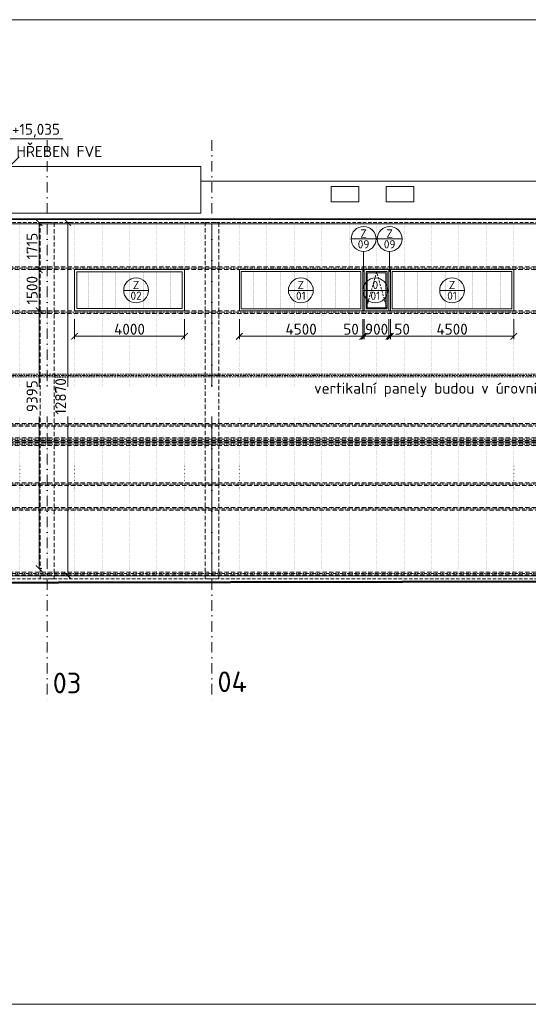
# Model space of a CAD drawing. Header units: millimetres. Extents: x -796345 to 3713765, y -2985421 to 2187451.
# Tile 64 of 256: x 23000 to 41525, y -132575 to -96690. Entities that reach past the tile are written whole.
import ezdxf
from ezdxf import colors
from ezdxf.entities.mleader import LeaderData, LeaderLine
from ezdxf.enums import TextEntityAlignment as Align
from ezdxf.math import Vec2, Vec3

# ---------------------------------------------------------------- set-up
doc = ezdxf.new("R2010")
doc.units = ezdxf.units.MM
doc.header["$PDMODE"] = 1
for name, pattern in [('CARKOVANA', [5, 3, -2]), ('CENTERX2', [101.6, 63.5, -12.7, 12.7, -12.7]), ('DASHDOT', [25.4, 12.7, -6.35, 0, -6.35]), ('DOT', [6.35, 0, -6.35]), ('HIDDEN', [9.525, 6.35, -3.175]), ('ČÁRKOVANÁ', [19.05, 12.7, -6.35])]:
    doc.linetypes.add(name, pattern=pattern)
doc.layers.get('Defpoints').update_dxf_attribs({"color": 8})
for name, color, linetype, lineweight in [('A99_FVE_řez', 6, 'Continuous', 5), ('A99_N_kce-pohl', 1, 'Continuous', 9), ('A99_N_kce-rez-ten', 4, 'Continuous', 9), ('A99_N_koty-200', 5, 'Continuous', 5), ('A99_N_koty-200-vysk', 6, 'Continuous', 9), ('A99_N_osy', 1, 'CENTERX2', 9), ('A99_N_sraf', 252, 'Continuous', 0), ('A99_N_txt-popis-200', 240, 'Continuous', 5), ('A99_N_txt-popis-50', 240, 'Continuous', 9), ('A99_N_znaceni 200', 5, 'Continuous', 5), ('A99_S_kce-rez-sil', 7, 'Continuous', 15), ('A99_S_osy', 1, 'CENTERX2', 5)]:
    doc.layers.add(name, color=color, linetype=linetype, lineweight=lineweight)
doc.styles.add('A99_kota', font='isocpeur.ttf', dxfattribs={"height": 2})
doc.styles.add('A99_popis', font='isocpeur.ttf')
doc.styles.add('ad_popis 100', font='isocpeur.ttf', dxfattribs={"height": 200})
doc.dimstyles.new('A99_kota_200 new', dxfattribs={"dimscale": 200, "dimtxt": 2, "dimasz": 1.2, "dimexe": 0.5, "dimexo": 1.5, "dimgap": 0.3, "dimtad": 1, "dimdec": 0, "dimzin": 3, "dimdsep": 46, "dimtxsty": 'A99_kota', "dimblk": 'ARCHTICK', "dimcen": 2.5, "dimazin": 2, "dimtfac": 0.75, "dimtdec": 0, "dimtmove": 2, "dimatfit": 0, "dimfxl": 4, "dimfxlon": 1, "dimtolj": 1, "dimtzin": 0, "dimlwd": 5, "dimlwe": 5, "dimarcsym": 0})

# ---------------------------------------------------------------- blocks, each defined once
blk = doc.blocks.new('_ArchTick')
at = {"color": 0, "linetype": 'ByBlock', "const_width": 0.15}
blk.add_lwpolyline([(-0.5, -0.5), (0.5, 0.5)], dxfattribs=at)
blk = doc.blocks.new('*D464')
at = {"layer": 'A99_N_koty-200', "color": 0, "lineweight": 5, "transparency": 16777216}
for p, q in [((23300, -105800), (23810, -105800)), ((23710, -105800), (23710, -107300)), ((23300, -107300), (23810, -107300))]:
    blk.add_line(p, q, dxfattribs=at)
at = {"layer": 'Defpoints', "color": 0, "linetype": 'Continuous', "lineweight": 0, "transparency": 16777216}
for p in [(23000, -105800), (23000, -107300)]:
    blk.add_point(p, dxfattribs=at)
at = {"layer": 'A99_N_koty-200', "color": 0, "linetype": 'Continuous', "lineweight": 5, "transparency": 16777216, "xscale": 240, "yscale": 240, "zscale": 240}
for p, rotation in [((23710, -105800), 90), ((23710, -107300), 270)]:
    blk.add_blockref('_ArchTick', p, dxfattribs=dict(at, rotation=rotation))
at = {"layer": 'A99_N_koty-200', "color": 0, "linetype": 'Continuous', "transparency": 16777216, "insert": (23450, -106550), "char_height": 400, "attachment_point": 5, "rotation": 90, "style": 'A99_kota', "bg_fill": 3, "box_fill_scale": 1.1, "bg_fill_color": 256, "bg_fill_true_color": 13158600, "bg_fill_transparency": 0}
blk.add_mtext('\\A1;1500', dxfattribs=at)
at = {"layer": 'Defpoints', "color": 0, "linetype": 'Continuous', "lineweight": 0, "transparency": 16777216}
blk.add_point((23710, -107300), dxfattribs=at)
blk = doc.blocks.new('*D465')
at = {"layer": 'A99_N_koty-200', "color": 0, "lineweight": 5, "transparency": 16777216}
for p, q in [((23710, -107300), (23810, -107300)), ((23710, -107300), (23710, -116695)), ((23710, -116695), (23810, -116695))]:
    blk.add_line(p, q, dxfattribs=at)
at = {"layer": 'Defpoints', "color": 0, "linetype": 'Continuous', "lineweight": 0, "transparency": 16777216}
for p in [(23710, -107300), (23710, -116695), (23710, -116695)]:
    blk.add_point(p, dxfattribs=at)
at = {"layer": 'A99_N_koty-200', "color": 0, "linetype": 'Continuous', "lineweight": 5, "transparency": 16777216, "xscale": 240, "yscale": 240, "zscale": 240}
for p, rotation in [((23710, -107300), 90), ((23710, -116695), 270)]:
    blk.add_blockref('_ArchTick', p, dxfattribs=dict(at, rotation=rotation))
at = {"layer": 'A99_N_koty-200', "color": 0, "linetype": 'Continuous', "transparency": 16777216, "insert": (23450, -110410), "char_height": 400, "attachment_point": 5, "rotation": 90, "style": 'A99_kota', "bg_fill": 3, "box_fill_scale": 1.1, "bg_fill_color": 256, "bg_fill_true_color": 13158600, "bg_fill_transparency": 0}
blk.add_mtext('\\A1;9395', dxfattribs=at)
blk = doc.blocks.new('*D466')
at = {"layer": 'A99_N_koty-200', "color": 0, "lineweight": 5, "transparency": 16777216}
for p, q in [((23710, -104085), (23810, -104085)), ((23710, -105800), (23710, -104085)), ((23710, -105800), (23810, -105800))]:
    blk.add_line(p, q, dxfattribs=at)
at = {"layer": 'Defpoints', "color": 0, "linetype": 'Continuous', "lineweight": 0, "transparency": 16777216}
for p in [(23710, -104085), (23710, -104085), (23710, -105800)]:
    blk.add_point(p, dxfattribs=at)
at = {"layer": 'A99_N_koty-200', "color": 0, "linetype": 'Continuous', "lineweight": 5, "transparency": 16777216, "xscale": 240, "yscale": 240, "zscale": 240}
for p, rotation in [((23710, -104085), 90), ((23710, -105800), 270)]:
    blk.add_blockref('_ArchTick', p, dxfattribs=dict(at, rotation=rotation))
at = {"layer": 'A99_N_koty-200', "color": 0, "linetype": 'Continuous', "transparency": 16777216, "insert": (23450, -104942.5), "char_height": 400, "attachment_point": 5, "rotation": 90, "style": 'A99_kota', "bg_fill": 3, "box_fill_scale": 1.1, "bg_fill_color": 256, "bg_fill_true_color": 13158600, "bg_fill_transparency": 0}
blk.add_mtext('\\A1;1715', dxfattribs=at)
blk = doc.blocks.new('*D467')
at = {"layer": 'A99_N_koty-200', "color": 0, "lineweight": 5, "transparency": 16777216}
for p, q in [((24750, -104085), (24850, -104085)), ((24750, -116955), (24750, -104085)), ((24750, -116955), (24850, -116955))]:
    blk.add_line(p, q, dxfattribs=at)
at = {"layer": 'Defpoints', "color": 0, "linetype": 'Continuous', "lineweight": 0, "transparency": 16777216}
for p in [(24750, -104085), (24750, -104085), (24750, -116955)]:
    blk.add_point(p, dxfattribs=at)
at = {"layer": 'A99_N_koty-200', "color": 0, "linetype": 'Continuous', "lineweight": 5, "transparency": 16777216, "xscale": 240, "yscale": 240, "zscale": 240}
for p, rotation in [((24750, -104085), 90), ((24750, -116955), 270)]:
    blk.add_blockref('_ArchTick', p, dxfattribs=dict(at, rotation=rotation))
at = {"layer": 'A99_N_koty-200', "color": 0, "linetype": 'Continuous', "transparency": 16777216, "insert": (24490, -110420), "char_height": 400, "attachment_point": 5, "rotation": 90, "style": 'A99_kota', "bg_fill": 3, "box_fill_scale": 1.1, "bg_fill_color": 256, "bg_fill_true_color": 13158600, "bg_fill_transparency": 0}
blk.add_mtext('\\A1;12870', dxfattribs=at)
blk = doc.blocks.new('*U107')
at = {"color": 0, "linetype": 'ByBlock', "lineweight": -2}
blk.add_line((-3, 0), (7, 0), dxfattribs=at)
for points in [[(0, 0), (0, 5), (0, 5), (9.7, 5)], [(-1.75, 1.75), (0, 0), (1.75, 1.75)]]:
    blk.add_lwpolyline(points, dxfattribs=at)
at = {"color": 0, "linetype": 'ByBlock', "lineweight": -2, "style": 'A99_kota'}
for tag, p in [('VYSKA', (9.2, 7.75)), ('POPIS', (16.075, 4.5))]:
    blk.add_attdef(tag, text='', height=2, dxfattribs=at).set_placement(p, align=Align.TOP_RIGHT)
blk = doc.blocks.new('*U99')
at = {"color": 0, "linetype": 'ByBlock'}
blk.add_line((-3.02, 0), (3.02, 0), dxfattribs=at)
blk.add_circle((0, 0), 3.02, dxfattribs=at)
at = {"color": 0, "linetype": 'ByBlock', "style": 'A99_popis'}
for tag, p in [('KATEGORIE', (0, 1.31)), ('PRVEK', (0, -1.3))]:
    blk.add_attdef(tag, text='', height=2, dxfattribs=at).set_placement(p, align=Align.MIDDLE_CENTER)
blk = doc.blocks.new('*D486')
at = {"layer": 'A99_N_koty-200', "color": 0, "lineweight": 5, "transparency": 16777216}
for p, q in [((31000, -107600), (31000, -108330)), ((35500, -107600), (35500, -108330)), ((31000, -108230), (35500, -108230))]:
    blk.add_line(p, q, dxfattribs=at)
at = {"layer": 'Defpoints', "color": 0, "linetype": 'Continuous', "lineweight": 0, "transparency": 16777216}
for p in [(31000, -107300), (35500, -107300), (35500, -108230)]:
    blk.add_point(p, dxfattribs=at)
at = {"layer": 'A99_N_koty-200', "color": 0, "linetype": 'Continuous', "lineweight": 5, "transparency": 16777216, "xscale": 240, "yscale": 240, "zscale": 240, "rotation": 180}
blk.add_blockref('_ArchTick', (31000, -108230), dxfattribs=at)
at = {"layer": 'A99_N_koty-200', "color": 0, "linetype": 'Continuous', "lineweight": 5, "transparency": 16777216, "xscale": 240, "yscale": 240, "zscale": 240}
blk.add_blockref('_ArchTick', (35500, -108230), dxfattribs=at)
at = {"layer": 'A99_N_koty-200', "color": 0, "linetype": 'Continuous', "transparency": 16777216, "insert": (33250, -107970), "char_height": 400, "attachment_point": 5, "style": 'A99_kota', "bg_fill": 3, "box_fill_scale": 1.1, "bg_fill_color": 256, "bg_fill_true_color": 13158600, "bg_fill_transparency": 0}
blk.add_mtext('\\A1;4500', dxfattribs=at)
blk = doc.blocks.new('*D487')
at = {"layer": 'A99_N_koty-200', "color": 0, "lineweight": 5, "transparency": 16777216}
for p, q in [((35550, -107600), (35550, -108330)), ((36450, -107600), (36450, -108330)), ((35550, -108230), (36450, -108230))]:
    blk.add_line(p, q, dxfattribs=at)
at = {"layer": 'Defpoints', "color": 0, "linetype": 'Continuous', "lineweight": 0, "transparency": 16777216}
for p in [(35550, -107300), (36450, -107300)]:
    blk.add_point(p, dxfattribs=at)
at = {"layer": 'A99_N_koty-200', "color": 0, "linetype": 'Continuous', "lineweight": 5, "transparency": 16777216, "xscale": 240, "yscale": 240, "zscale": 240, "rotation": 180}
blk.add_blockref('_ArchTick', (35550, -108230), dxfattribs=at)
at = {"layer": 'A99_N_koty-200', "color": 0, "linetype": 'Continuous', "lineweight": 5, "transparency": 16777216, "xscale": 240, "yscale": 240, "zscale": 240}
blk.add_blockref('_ArchTick', (36450, -108230), dxfattribs=at)
at = {"layer": 'A99_N_koty-200', "color": 0, "linetype": 'Continuous', "transparency": 16777216, "insert": (36000, -107970), "char_height": 400, "attachment_point": 5, "style": 'A99_kota', "bg_fill": 3, "box_fill_scale": 1.1, "bg_fill_color": 256, "bg_fill_true_color": 13158600, "bg_fill_transparency": 0}
blk.add_mtext('\\A1;900', dxfattribs=at)
at = {"layer": 'Defpoints', "color": 0, "linetype": 'Continuous', "lineweight": 0, "transparency": 16777216}
blk.add_point((36450, -108230), dxfattribs=at)
blk = doc.blocks.new('*D488')
at = {"layer": 'A99_N_koty-200', "color": 0, "lineweight": 5, "transparency": 16777216}
for p, q in [((35500, -107600), (35500, -108330)), ((35550, -107600), (35550, -108330)), ((35500, -108230), (35260, -108230)), ((35550, -108230), (35790, -108230))]:
    blk.add_line(p, q, dxfattribs=at)
at = {"layer": 'Defpoints', "color": 0, "linetype": 'Continuous', "lineweight": 0, "transparency": 16777216}
for p in [(35500, -107300), (35550, -107300)]:
    blk.add_point(p, dxfattribs=at)
at = {"layer": 'A99_N_koty-200', "color": 0, "linetype": 'Continuous', "transparency": 16777216, "insert": (35070, -107970), "char_height": 400, "attachment_point": 5, "style": 'A99_kota', "bg_fill": 3, "box_fill_scale": 1.1, "bg_fill_color": 256, "bg_fill_true_color": 13158600, "bg_fill_transparency": 0}
blk.add_mtext('\\A1;50', dxfattribs=at)
at = {"layer": 'A99_N_koty-200', "color": 0, "lineweight": 5, "transparency": 16777216}
blk.add_line((35550, -108230), (35500, -108230), dxfattribs=at)
at = {"layer": 'Defpoints', "color": 0, "linetype": 'Continuous', "lineweight": 0, "transparency": 16777216}
blk.add_point((35500, -108230), dxfattribs=at)
at = {"layer": 'A99_N_koty-200', "color": 0, "linetype": 'Continuous', "lineweight": 5, "transparency": 16777216, "xscale": 240, "yscale": 240, "zscale": 240}
blk.add_blockref('_ArchTick', (35500, -108230), dxfattribs=at)
at = {"layer": 'A99_N_koty-200', "color": 0, "linetype": 'Continuous', "lineweight": 5, "transparency": 16777216, "xscale": 240, "yscale": 240, "zscale": 240, "rotation": 180}
blk.add_blockref('_ArchTick', (35550, -108230), dxfattribs=at)
blk = doc.blocks.new('*D489')
at = {"layer": 'A99_N_koty-200', "color": 0, "lineweight": 5, "transparency": 16777216}
for p, q in [((36500, -107600), (36500, -108330)), ((41000, -107600), (41000, -108330)), ((41000, -108230), (36500, -108230))]:
    blk.add_line(p, q, dxfattribs=at)
at = {"layer": 'Defpoints', "color": 0, "linetype": 'Continuous', "lineweight": 0, "transparency": 16777216}
for p in [(36500, -107300), (41000, -107300), (36500, -108230)]:
    blk.add_point(p, dxfattribs=at)
at = {"layer": 'A99_N_koty-200', "color": 0, "linetype": 'Continuous', "lineweight": 5, "transparency": 16777216, "xscale": 240, "yscale": 240, "zscale": 240, "rotation": 180}
blk.add_blockref('_ArchTick', (36500, -108230), dxfattribs=at)
at = {"layer": 'A99_N_koty-200', "color": 0, "linetype": 'Continuous', "lineweight": 5, "transparency": 16777216, "xscale": 240, "yscale": 240, "zscale": 240}
blk.add_blockref('_ArchTick', (41000, -108230), dxfattribs=at)
at = {"layer": 'A99_N_koty-200', "color": 0, "linetype": 'Continuous', "transparency": 16777216, "insert": (38750, -107970), "char_height": 400, "attachment_point": 5, "style": 'A99_kota', "bg_fill": 3, "box_fill_scale": 1.1, "bg_fill_color": 256, "bg_fill_true_color": 13158600, "bg_fill_transparency": 0}
blk.add_mtext('\\A1;4500', dxfattribs=at)
blk = doc.blocks.new('*D490')
at = {"layer": 'A99_N_koty-200', "color": 0, "lineweight": 5, "transparency": 16777216}
for p, q in [((36450, -107600), (36450, -108330)), ((36500, -107600), (36500, -108330)), ((36450, -108230), (36210, -108230)), ((36500, -108230), (36740, -108230))]:
    blk.add_line(p, q, dxfattribs=at)
at = {"layer": 'Defpoints', "color": 0, "linetype": 'Continuous', "lineweight": 0, "transparency": 16777216}
for p in [(36450, -107300), (36500, -107300)]:
    blk.add_point(p, dxfattribs=at)
at = {"layer": 'A99_N_koty-200', "color": 0, "linetype": 'Continuous', "transparency": 16777216, "insert": (36930, -107970), "char_height": 400, "attachment_point": 5, "style": 'A99_kota', "bg_fill": 3, "box_fill_scale": 1.1, "bg_fill_color": 256, "bg_fill_true_color": 13158600, "bg_fill_transparency": 0}
blk.add_mtext('\\A1;50', dxfattribs=at)
at = {"layer": 'A99_N_koty-200', "color": 0, "lineweight": 5, "transparency": 16777216}
blk.add_line((36450, -108230), (36500, -108230), dxfattribs=at)
at = {"layer": 'Defpoints', "color": 0, "linetype": 'Continuous', "lineweight": 0, "transparency": 16777216}
blk.add_point((36500, -108230), dxfattribs=at)
at = {"layer": 'A99_N_koty-200', "color": 0, "linetype": 'Continuous', "lineweight": 5, "transparency": 16777216, "xscale": 240, "yscale": 240, "zscale": 240}
blk.add_blockref('_ArchTick', (36450, -108230), dxfattribs=at)
at = {"layer": 'A99_N_koty-200', "color": 0, "linetype": 'Continuous', "lineweight": 5, "transparency": 16777216, "xscale": 240, "yscale": 240, "zscale": 240, "rotation": 180}
blk.add_blockref('_ArchTick', (36500, -108230), dxfattribs=at)
blk = doc.blocks.new('*D491')
at = {"layer": 'A99_N_koty-200', "color": 0, "lineweight": 5, "transparency": 16777216}
for p, q in [((25000, -107600), (25000, -108330)), ((29000, -107600), (29000, -108330)), ((25000, -108230), (29000, -108230))]:
    blk.add_line(p, q, dxfattribs=at)
at = {"layer": 'Defpoints', "color": 0, "linetype": 'Continuous', "lineweight": 0, "transparency": 16777216}
for p in [(25000, -107300), (29000, -107300), (29000, -108230)]:
    blk.add_point(p, dxfattribs=at)
at = {"layer": 'A99_N_koty-200', "color": 0, "linetype": 'Continuous', "lineweight": 5, "transparency": 16777216, "xscale": 240, "yscale": 240, "zscale": 240, "rotation": 180}
blk.add_blockref('_ArchTick', (25000, -108230), dxfattribs=at)
at = {"layer": 'A99_N_koty-200', "color": 0, "linetype": 'Continuous', "lineweight": 5, "transparency": 16777216, "xscale": 240, "yscale": 240, "zscale": 240}
blk.add_blockref('_ArchTick', (29000, -108230), dxfattribs=at)
at = {"layer": 'A99_N_koty-200', "color": 0, "linetype": 'Continuous', "transparency": 16777216, "insert": (27000, -107970), "char_height": 400, "attachment_point": 5, "style": 'A99_kota', "bg_fill": 3, "box_fill_scale": 1.1, "bg_fill_color": 256, "bg_fill_true_color": 13158600, "bg_fill_transparency": 0}
blk.add_mtext('\\A1;4000', dxfattribs=at)

msp = doc.modelspace()

# ---------------------------------------------------------------- linework, layer by layer
at = {"layer": 'A99_FVE_řez', "lineweight": 5, "ltscale": 2}
msp.add_lwpolyline([(12400, -102035), (29600, -102035), (29600, -103745), (12400, -103745)], close=True, dxfattribs=at)
at = {"layer": 'A99_N_kce-pohl', "color": 1, "lineweight": 9}
msp.add_lwpolyline([(29600, -102570), (42405, -102570)], dxfattribs=at)
at = {"layer": 'A99_N_kce-pohl', "color": 1, "linetype": 'Continuous', "lineweight": 5}
for points in [[(34350, -102770), (35350, -102770), (35350, -103325), (34350, -103325)], [(36350, -102770), (37350, -102770), (37350, -103325), (36350, -103325)], [(25000, -105800), (29000, -105800), (29000, -107300), (25000, -107300)], [(25080, -105880), (28920, -105880), (28920, -107220), (25080, -107220)]]:
    msp.add_lwpolyline(points, close=True, dxfattribs=at)
at = {"layer": 'A99_N_kce-pohl', "linetype": 'Continuous', "lineweight": 5, "ltscale": 0.5}
for points in [[(31000, -105800), (35500, -105800), (35500, -107300), (31000, -107300)], [(41000, -105800), (36500, -105800), (36500, -107300), (41000, -107300)], [(31070, -105870), (35430, -105870), (35430, -107230), (31070, -107230)], [(40930, -105870), (36570, -105870), (36570, -107230), (40930, -107230)]]:
    msp.add_lwpolyline(points, close=True, dxfattribs=at)
at = {"layer": 'A99_N_kce-pohl', "color": 1, "linetype": 'Continuous', "lineweight": 5, "ltscale": 0.5}
for points in [[(35500, -105800), (36500, -105800), (36500, -107300), (35500, -107300)], [(35550, -105800), (36450, -105800), (36450, -107300), (35550, -107300)], [(35620, -105870), (36380, -105870), (36380, -107230), (35620, -107230)], [(35660, -105910), (36340, -105910), (36340, -107190), (35660, -107190)]]:
    msp.add_lwpolyline(points, close=True, dxfattribs=at)
msp.add_lwpolyline([(36500, -105800), (36450, -105800), (36450, -107300)], dxfattribs=at)
at = {"layer": 'A99_N_kce-pohl', "linetype": 'DOT', "lineweight": 5, "ltscale": 4}
for points in [[(25500, -107220), (25500, -105880)], [(26000, -107220), (26000, -105880)], [(26500, -107220), (26500, -105880)], [(27000, -107220), (27000, -105880)], [(27500, -107220), (27500, -105880)], [(28000, -107220), (28000, -105880)], [(28500, -107220), (28500, -105880)], [(31500, -107220), (31500, -105880)], [(32000, -107220), (32000, -105880)], [(32500, -107220), (32500, -105880)], [(33000, -107220), (33000, -105880)], [(33500, -107220), (33500, -105880)], [(34000, -107220), (34000, -105880)], [(34500, -107220), (34500, -105880)], [(35000, -107220), (35000, -105880)], [(37000, -107220), (37000, -105880)], [(37500, -107220), (37500, -105880)], [(38000, -107220), (38000, -105880)], [(38500, -107220), (38500, -105880)], [(39000, -107220), (39000, -105880)], [(39500, -107220), (39500, -105880)], [(40000, -107220), (40000, -105880)], [(40500, -107220), (40500, -105880)]]:
    msp.add_lwpolyline(points, dxfattribs=at)
at = {"layer": 'A99_N_kce-pohl', "color": 1, "linetype": 'CARKOVANA', "lineweight": 5, "ltscale": 25}
msp.add_lwpolyline([(36380, -107230), (36000, -105880), (35620, -107230)], dxfattribs=at)
at = {"layer": 'A99_N_kce-pohl', "color": 3, "lineweight": 5, "ltscale": 2}
msp.add_lwpolyline([(30075, -116954.6), (78205, -116954.6)], dxfattribs=at)
at = {"layer": 'A99_N_kce-pohl', "color": 7, "linetype": 'HIDDEN', "lineweight": 5, "ltscale": 20}
msp.add_lwpolyline([(138845, -117070), (-632.5, -117070)], dxfattribs=at)
at = {"layer": 'A99_N_osy', "linetype": 'DASHDOT', "lineweight": 9, "ltscale": 30}
msp.add_lwpolyline([(30000, -101085), (30000, -121550)], dxfattribs=at)
at = {"layer": 'A99_N_sraf', "linetype": 'DOT', "lineweight": 5, "ltscale": 7}
for p, q in [((24000, -104045), (24000, -116955)), ((23000, -104135), (23000, -116955)), ((25000, -104135), (25000, -116955)), ((26000, -104135), (26000, -105800)), ((27000, -104135), (27000, -105800)), ((28000, -104135), (28000, -105800)), ((29000, -104135), (29000, -116955)), ((31000, -104135), (31000, -116955)), ((31000, -104135), (31000, -116955)), ((32000, -104135), (32000, -105800)), ((32000, -104135), (32000, -105800)), ((33000, -104135), (33000, -105800)), ((33000, -104135), (33000, -105800)), ((34000, -104135), (34000, -105800)), ((35000, -104135), (35000, -105800)), ((36000, -104135), (36000, -105800)), ((37000, -104135), (37000, -105800)), ((38000, -104135), (38000, -105800)), ((39000, -104135), (39000, -105800)), ((40000, -104135), (40000, -105800)), ((41000, -104135), (41000, -116955)), ((32000, -107295), (32000, -116955)), ((32000, -107295), (32000, -116955)), ((33000, -107295), (33000, -116955)), ((33000, -107295), (33000, -116955)), ((34000, -107295), (34000, -116955)), ((35000, -107295), (35000, -116955)), ((36000, -107295), (36000, -116955)), ((37000, -107295), (37000, -116955)), ((38000, -107295), (38000, -116955)), ((39000, -107295), (39000, -116955)), ((40000, -107295), (40000, -116955)), ((26000, -107300), (26000, -116955)), ((27000, -107300), (27000, -116955)), ((28000, -107300), (28000, -116955))]:
    msp.add_line(p, q, dxfattribs=at)
at = {"layer": 'A99_N_sraf', "lineweight": 5, "ltscale": 2}
msp.add_line((30000, -104135), (30000, -116955), dxfattribs=at)
at = {"layer": 'A99_N_znaceni 200'}
for points in [[(35525, -105133), (35525, -105885)], [(36475, -105133), (36475, -105885)]]:
    msp.add_lwpolyline(points, dxfattribs=at)

# ---------------------------------------------------------------- block references
at = {"layer": 'A99_N_koty-200-vysk', "lineweight": 5}
ref = msp.add_blockref('*U107', (22625, -102035), dxfattribs=dict(at, xscale=200, yscale=200, zscale=200))
ref.add_attrib('VYSKA', '+15,035', dxfattribs={"layer": '0', "color": 0, "linetype": 'ByBlock', "lineweight": -2, "height": 400, "style": 'A99_kota'}).set_placement((24465, -100485), align=Align.TOP_RIGHT)
ref.add_attrib('POPIS_001', 'HŘEBEN FVE', (22880, -101695), dxfattribs={"layer": '0', "color": 0, "linetype": 'ByBlock', "lineweight": -2, "height": 400, "style": 'A99_kota'})
at = {"layer": 'A99_N_znaceni 200', "xscale": 150, "yscale": 150, "zscale": 150}
for p, values in [((35525, -104680), {'KATEGORIE': 'Z', 'PRVEK': '09'}), ((36475, -104680), {'KATEGORIE': 'Z', 'PRVEK': '09'}), ((35955, -106555), {'KATEGORIE': '0', 'PRVEK': '01'}), ((38750, -106555), {'KATEGORIE': 'Z', 'PRVEK': '01'})]:
    msp.add_blockref('*U99', p, dxfattribs=at).add_auto_attribs(values)
at = {"layer": 'A99_N_znaceni 200'}
ref = msp.add_blockref('*U99', (27240, -106555), dxfattribs=dict(at, xscale=-150, yscale=150, zscale=150))
ref.add_attrib('KATEGORIE', 'Z', dxfattribs={"layer": '0', "color": 0, "linetype": 'ByBlock', "height": 300, "style": 'A99_popis'}).set_placement((27240, -106358.5), align=Align.MIDDLE_CENTER)
ref.add_attrib('PRVEK', '02', dxfattribs={"layer": '0', "color": 0, "linetype": 'ByBlock', "height": 300, "style": 'A99_popis'}).set_placement((27240, -106749.7), align=Align.MIDDLE_CENTER)
ref = msp.add_blockref('*U99', (33240, -106555), dxfattribs=dict(at, xscale=-150, yscale=150, zscale=150))
ref.add_attrib('KATEGORIE', 'Z', dxfattribs={"layer": '0', "color": 0, "linetype": 'ByBlock', "height": 300, "style": 'A99_popis'}).set_placement((33240, -106358.5), align=Align.MIDDLE_CENTER)
ref.add_attrib('PRVEK', '01', dxfattribs={"layer": '0', "color": 0, "linetype": 'ByBlock', "height": 300, "style": 'A99_popis'}).set_placement((33240, -106749.7), align=Align.MIDDLE_CENTER)

# ---------------------------------------------------------------- texts
at = {"layer": 'A99_N_osy', "lineweight": 0, "char_height": 750, "attachment_point": 1, "style": 'ad_popis 100', "bg_fill": 3, "box_fill_scale": 1, "bg_fill_color": 256, "bg_fill_transparency": 0}
for s, insert in [('03', (24202.5, -120490)), ('04', (30202.5, -120445))]:
    msp.add_mtext_dynamic_manual_height_columns(s, width=832.5, gutter_width=1000, heights=[0], dxfattribs=dict(at, insert=insert))

# ---------------------------------------------------------------- next in the draw order: dimensions: what is measured, and where the dimension line sits
at = {"layer": 'A99_N_koty-200', "linetype": 'Continuous'}
dim = msp.add_linear_dim(base=(24750, -104085), p1=(24750, -116954.6), p2=(24750, -104085), angle=90, dimstyle='A99_kota_200 new', override={"dimscale": 0, "dimtix": 1, "dimtofl": 1, "dimtmove": 2, "dimatfit": 0, "dimfxl": 15, "dimtfill": 1}, dxfattribs=at)
dim.commit()
dim.dimension.update_dxf_attribs({"geometry": '*D467', "text_midpoint": (24490, -110420), "dimtype": 128})
dim = msp.add_linear_dim(base=(23710, -107300), p1=(23000, -105800), p2=(23000, -107300), angle=90, dimstyle='A99_kota_200 new', override={"dimscale": 0, "dimtix": 1, "dimtofl": 1, "dimtmove": 2, "dimatfit": 0, "dimfxl": 15, "dimtfill": 1}, dxfattribs=at)
dim.commit()
dim.dimension.update_dxf_attribs({"geometry": '*D464', "text_midpoint": (23450, -106550)})

# ---------------------------------------------------------------- next in the draw order: linework, layer by layer
at = {"layer": 'A99_N_kce-pohl', "color": 7, "lineweight": 50}
msp.add_lwpolyline([(151570, -117130), (61972.5, -117130), (-632.5, -117254.6), (-15245, -117254.6)], dxfattribs=at)

# ---------------------------------------------------------------- next in the draw order: dimensions: what is measured, and where the dimension line sits
at = {"layer": 'A99_N_koty-200', "linetype": 'Continuous'}
dim = msp.add_linear_dim(base=(23710, -104085), p1=(23710, -105800), p2=(23710, -104085), angle=90, dimstyle='A99_kota_200 new', override={"dimscale": 0, "dimtix": 1, "dimtofl": 1, "dimtmove": 2, "dimatfit": 0, "dimfxl": 15, "dimtfill": 1}, dxfattribs=at)
dim.commit()
dim.dimension.update_dxf_attribs({"geometry": '*D466', "text_midpoint": (23450, -104942.5)})
dim = msp.add_linear_dim(base=(23710, -116695), p1=(23710, -107300), p2=(23710, -116695), angle=90, dimstyle='A99_kota_200 new', override={"dimscale": 0, "dimtix": 1, "dimtofl": 1, "dimtmove": 2, "dimatfit": 0, "dimfxl": 15, "dimtfill": 1}, dxfattribs=at)
dim.commit()
dim.dimension.update_dxf_attribs({"geometry": '*D465', "text_midpoint": (23450, -110410), "dimtype": 128})

# ---------------------------------------------------------------- next in the draw order: linework, layer by layer
at = {"layer": 'A99_N_kce-pohl', "color": 1, "linetype": 'Continuous', "lineweight": 9}
msp.add_lwpolyline([(138875, -103945), (-650, -103945)], dxfattribs=at)
at = {"layer": 'A99_N_kce-pohl', "color": 1, "linetype": 'Continuous', "lineweight": 5}
for points in [[(138875, -103970), (-650, -103970)], [(138875, -104135), (-650, -104135)]]:
    msp.add_lwpolyline(points, dxfattribs=at)
at = {"layer": 'A99_N_kce-pohl', "color": 1, "linetype": 'ČÁRKOVANÁ', "lineweight": 0, "ltscale": 10}
msp.add_lwpolyline([(138875, -104085), (-650, -104085)], dxfattribs=at)
at = {"layer": 'A99_N_kce-pohl', "color": 1, "lineweight": 9}
for points in [[(138875, -112070), (-650, -112070)], [(138875, -116955), (-650, -116955)]]:
    msp.add_lwpolyline(points, dxfattribs=at)
at = {"layer": 'A99_N_osy', "linetype": 'DASHDOT', "lineweight": 9, "ltscale": 30}
msp.add_lwpolyline([(24000, -101085), (24000, -121560)], dxfattribs=at)
at = {"layer": 'A99_S_kce-rez-sil', "linetype": 'HIDDEN', "lineweight": 0, "ltscale": 25}
for points in [[(-500, -105700), (138475, -105700), (138475, -105800), (-500, -105800)], [(-500, -107300), (138475, -107300), (138475, -107400), (-500, -107400)], [(-500, -116820), (138475, -116820), (138475, -116920), (-500, -116920)]]:
    msp.add_lwpolyline(points, close=True, dxfattribs=at)
at = {"layer": 'A99_S_kce-rez-sil', "color": 30, "linetype": 'HIDDEN', "lineweight": 0, "ltscale": 25}
msp.add_lwpolyline([(114800, -113670), (-500, -113670), (-500, -113570), (114800, -113570)], dxfattribs=at)
at = {"layer": 'A99_S_kce-rez-sil', "color": 1, "linetype": 'HIDDEN', "lineweight": 0, "ltscale": 25}
msp.add_lwpolyline([(114800, -114570), (-500, -114570), (-500, -114470), (114800, -114470)], dxfattribs=at)
at = {"layer": 'A99_S_osy', "color": 7, "linetype": 'DASHDOT', "lineweight": 5, "ltscale": 10}
for points in [[(-650, -105750), (138875, -105750)], [(-650, -107350), (138875, -107350)], [(-650, -116870), (138875, -116870)]]:
    msp.add_lwpolyline(points, dxfattribs=at)
at = {"layer": 'A99_S_osy', "linetype": 'DASHDOT', "lineweight": 5, "ltscale": 10}
for points in [[(-650, -109660), (114800, -109660)], [(-650, -113620), (114800, -113620)], [(-650, -114520), (114800, -114520)]]:
    msp.add_lwpolyline(points, dxfattribs=at)

# ---------------------------------------------------------------- next in the draw order: leaders
at = {"layer": 'A99_N_txt-popis-50', "lineweight": 9}
ml = msp.add_multileader_mtext('Standard', dxfattribs=at)
ml.set_content('\\A1;{\\C256;vertikalní panely budou v úrovni +5,000 m (horní hrana vrat) horizontálně rozděleny na dvě části. }', color=1, style='A99_popis')
ml.set_leader_properties(color=256, linetype='ByLayer', lineweight=-1)
ml.build(insert=Vec2(0, 0))
ml.multileader.update_dxf_attribs({"dogleg_length": 1, "arrow_head_size": 300, "scale": 200})
ctx = ml.context
ctx.base_point, ctx.scale, ctx.char_height, ctx.arrow_head_size, ctx.landing_gap_size, ctx.plane_origin = Vec3(33475, -110180), 200, 400, 300, 250, Vec3(46055, -121306)
notes = []
notes.append((ctx, [(1, (1, 1, 0), (49620, -110180), (-1, 0), 585, [(0, [(49625, -112070)], 0, [])])]))
ctx.mtext.insert, ctx.mtext.width, ctx.mtext.defined_height, ctx.mtext.flow_direction = Vec3(33725, -109920), 15110, 1766.7, 5
ctx.mtext.has_bg_fill, ctx.mtext.bg_color, ctx.mtext.bg_scale_factor, ctx.mtext.bg_transparency, ctx.mtext.use_window_bg_color = 1, -1073741824, 1, 0, 1
for ctx, leaders in notes:
    for number, flags, end, landing, length, lines in leaders:
        leader = LeaderData()
        leader.index, (leader.has_last_leader_line, leader.has_dogleg_vector, leader.attachment_direction) = number, flags
        leader.last_leader_point, leader.dogleg_vector, leader.dogleg_length = Vec3(end), Vec3(landing), length
        for number, points, colour, breaks in lines:
            line = LeaderLine()
            line.index, line.vertices, line.color, line.breaks = number, Vec3.list(points), colors.encode_raw_color(colour), breaks
            leader.lines.append(line)
        ctx.leaders.append(leader)

# ---------------------------------------------------------------- next in the draw order: linework, layer by layer
at = {"layer": 'A99_S_kce-rez-sil', "color": 1, "linetype": 'HIDDEN', "lineweight": 5, "ltscale": 10}
msp.add_lwpolyline([(114800, -109710), (-500, -109710), (-500, -109610), (114800, -109610)], dxfattribs=at)
at = {"layer": 'A99_S_kce-rez-sil', "color": 30, "linetype": 'HIDDEN', "lineweight": 0, "ltscale": 25}
msp.add_lwpolyline([(114800, -111510), (-500, -111510), (-500, -111410), (114800, -111410)], dxfattribs=at)
at = {"layer": 'A99_S_kce-rez-sil', "color": 1, "linetype": 'HIDDEN', "lineweight": 0, "ltscale": 25}
for points in [[(-500, -111930), (138475, -111930), (138475, -112030), (-500, -112030)], [(-500, -112110), (138475, -112110), (138475, -112210), (-500, -112210)]]:
    msp.add_lwpolyline(points, close=True, dxfattribs=at)
at = {"layer": 'A99_S_osy', "linetype": 'DASHDOT', "lineweight": 5, "ltscale": 10}
for points in [[(-650, -111460), (114800, -111460)], [(-650, -111980), (138875, -111980)], [(-650, -112160), (138875, -112160)]]:
    msp.add_lwpolyline(points, dxfattribs=at)

# ---------------------------------------------------------------- next in the draw order: leaders
at = {"layer": 'A99_N_txt-popis-200', "lineweight": 9}
ml = msp.add_multileader_mtext('Standard', dxfattribs=at)
ml.set_content('\\A1;{\\C256;dilatace}', color=1, style='A99_popis')
ml.set_leader_properties(color=256, linetype='ByLayer', lineweight=-1)
ml.build(insert=Vec2(0, 0))
ml.multileader.update_dxf_attribs({"dogleg_length": 200, "arrow_head_size": 300, "scale": 200})
ctx = ml.context
ctx.base_point, ctx.scale, ctx.char_height, ctx.arrow_head_size, ctx.landing_gap_size, ctx.plane_origin = Vec3(73005, -110920), 200, 400, 300, 1000, Vec3(71087.5, -120100)
ctx.text_align_type = 2
notes = []
notes.append((ctx, [(1, (1, 1, 0), (77605, -110920), (-1, 0), 800, [(0, [(78280, -110915)], 0, [])])]))
ctx.mtext.insert, ctx.mtext.width, ctx.mtext.alignment, ctx.mtext.flow_direction = Vec3(75805, -110720), 2135, 3, 5
for ctx, leaders in notes:
    for number, flags, end, landing, length, lines in leaders:
        leader = LeaderData()
        leader.index, (leader.has_last_leader_line, leader.has_dogleg_vector, leader.attachment_direction) = number, flags
        leader.last_leader_point, leader.dogleg_vector, leader.dogleg_length = Vec3(end), Vec3(landing), length
        for number, points, colour, breaks in lines:
            line = LeaderLine()
            line.index, line.vertices, line.color, line.breaks = number, Vec3.list(points), colors.encode_raw_color(colour), breaks
            leader.lines.append(line)
        ctx.leaders.append(leader)

# ---------------------------------------------------------------- next in the draw order: leaders
at = {"layer": 'A99_N_txt-popis-50', "lineweight": 9}
ml = msp.add_multileader_mtext('Standard', dxfattribs=at)
ml.set_content('\\A1;{\\C256;2x nový nosník\\P100x250x6 }', color=1, style='A99_popis')
ml.set_leader_properties(color=256, linetype='ByLayer', lineweight=-1)
ml.build(insert=Vec2(0, 0))
ml.multileader.update_dxf_attribs({"dogleg_length": 1, "arrow_head_size": 300, "scale": 200})
ctx = ml.context
ctx.base_point, ctx.scale, ctx.char_height, ctx.arrow_head_size, ctx.landing_gap_size, ctx.plane_origin = Vec3(127780, -110277.7), 200, 400, 300, 250, Vec3(119062.5, -113831)
ctx.text_align_type = 2
notes = []
notes.append((ctx, [(1, (1, 1, 0), (127195, -110277.7), (1, 0), 585, [(0, [(127195, -111930)], 0, [])])]))
ctx.mtext.insert, ctx.mtext.width, ctx.mtext.defined_height, ctx.mtext.alignment, ctx.mtext.flow_direction = Vec3(131710, -110077.7), 4027.5, 906.7, 3, 5
ctx.mtext.has_bg_fill, ctx.mtext.bg_color, ctx.mtext.bg_scale_factor, ctx.mtext.bg_transparency, ctx.mtext.use_window_bg_color = 1, -1073741824, 1, 0, 1
for ctx, leaders in notes:
    for number, flags, end, landing, length, lines in leaders:
        leader = LeaderData()
        leader.index, (leader.has_last_leader_line, leader.has_dogleg_vector, leader.attachment_direction) = number, flags
        leader.last_leader_point, leader.dogleg_vector, leader.dogleg_length = Vec3(end), Vec3(landing), length
        for number, points, colour, breaks in lines:
            line = LeaderLine()
            line.index, line.vertices, line.color, line.breaks = number, Vec3.list(points), colors.encode_raw_color(colour), breaks
            leader.lines.append(line)
        ctx.leaders.append(leader)

# ---------------------------------------------------------------- next in the draw order: leaders
ml = msp.add_multileader_mtext('Standard', dxfattribs=at)
ml.set_content('\\A1;{\\C256;2x nový nosník\\P100x250x6 }', color=1, style='A99_popis')
ml.set_leader_properties(color=256, linetype='ByLayer', lineweight=-1)
ml.build(insert=Vec2(0, 0))
ml.multileader.update_dxf_attribs({"dogleg_length": 1, "arrow_head_size": 300, "scale": 200})
ctx = ml.context
ctx.base_point, ctx.scale, ctx.char_height, ctx.arrow_head_size, ctx.landing_gap_size, ctx.plane_origin = Vec3(127780, -110277.7), 200, 400, 300, 250, Vec3(119062.5, -113831)
ctx.text_align_type = 2
notes = []
notes.append((ctx, [(1, (1, 1, 0), (127195, -110277.7), (1, 0), 585, [(0, [(126592.5, -112160)], 0, [])])]))
ctx.mtext.insert, ctx.mtext.width, ctx.mtext.defined_height, ctx.mtext.alignment, ctx.mtext.flow_direction = Vec3(131710, -110077.7), 4027.5, 906.7, 3, 5
ctx.mtext.has_bg_fill, ctx.mtext.bg_color, ctx.mtext.bg_scale_factor, ctx.mtext.bg_transparency, ctx.mtext.use_window_bg_color = 1, -1073741824, 1, 0, 1
for ctx, leaders in notes:
    for number, flags, end, landing, length, lines in leaders:
        leader = LeaderData()
        leader.index, (leader.has_last_leader_line, leader.has_dogleg_vector, leader.attachment_direction) = number, flags
        leader.last_leader_point, leader.dogleg_vector, leader.dogleg_length = Vec3(end), Vec3(landing), length
        for number, points, colour, breaks in lines:
            line = LeaderLine()
            line.index, line.vertices, line.color, line.breaks = number, Vec3.list(points), colors.encode_raw_color(colour), breaks
            leader.lines.append(line)
        ctx.leaders.append(leader)

# ---------------------------------------------------------------- next in the draw order: linework, layer by layer
at = {"layer": 'A99_N_kce-rez-ten', "color": 3, "linetype": 'Continuous', "lineweight": 0, "ltscale": 0.5}
msp.add_lwpolyline([(-19352.5, -96690), (154127.5, -96690), (154127.5, -132575), (-19352.5, -132575)], close=True, dxfattribs=at)
at = {"layer": 'A99_S_kce-rez-sil', "linetype": 'HIDDEN', "lineweight": 0, "ltscale": 25}
for points in [[(23750, -104085), (24250, -104085), (24250, -117070), (23750, -117070)], [(29750, -104085), (30250, -104085), (30250, -117070), (29750, -117070)]]:
    msp.add_lwpolyline(points, close=True, dxfattribs=at)

# ---------------------------------------------------------------- next in the draw order: dimensions: what is measured, and where the dimension line sits
at = {"layer": 'A99_N_koty-200', "linetype": 'Continuous'}
for base, p1, p2, picture, middle in [((29000, -108230), (25000, -107300), (29000, -107300), '*D491', (27000, -107970)), ((35500, -108230), (31000, -107300), (35500, -107300), '*D486', (33250, -107970))]:
    dim = msp.add_linear_dim(base=base, p1=p1, p2=p2, dimstyle='A99_kota_200 new', override={"dimscale": 0, "dimtix": 1, "dimtofl": 1, "dimtmove": 2, "dimatfit": 0, "dimfxl": 15, "dimtfill": 1}, dxfattribs=at)
    dim.commit()
    dim.dimension.update_dxf_attribs({"geometry": picture, "text_midpoint": middle})

# ---------------------------------------------------------------- next in the draw order: dimensions: what is measured, and where the dimension line sits
dim = msp.add_linear_dim(base=(36450, -108230), p1=(35550, -107300), p2=(36450, -107300), dimstyle='A99_kota_200 new', override={"dimscale": 0, "dimtix": 1, "dimtofl": 1, "dimtmove": 2, "dimatfit": 0, "dimfxl": 15, "dimtfill": 1}, dxfattribs=at)
dim.commit()
dim.dimension.update_dxf_attribs({"geometry": '*D487', "text_midpoint": (36000, -107970)})

# ---------------------------------------------------------------- next in the draw order: dimensions: what is measured, and where the dimension line sits
dim = msp.add_linear_dim(base=(35500, -108230), p1=(35550, -107300), p2=(35500, -107300), dimstyle='A99_kota_200 new', override={"dimscale": 0, "dimtix": 1, "dimtofl": 1, "dimtmove": 2, "dimatfit": 0, "dimfxl": 15, "dimtfill": 1}, dxfattribs=at)
dim.commit()
dim.dimension.update_dxf_attribs({"geometry": '*D488', "text_midpoint": (35070, -107970), "dimtype": 128})
dim = msp.add_linear_dim(base=(36500, -108230), p1=(41000, -107300), p2=(36500, -107300), angle=180, dimstyle='A99_kota_200 new', override={"dimscale": 0, "dimtix": 1, "dimtofl": 1, "dimtmove": 2, "dimatfit": 0, "dimfxl": 15, "dimtfill": 1}, dxfattribs=at)
dim.commit()
dim.dimension.update_dxf_attribs({"geometry": '*D489', "text_midpoint": (38750, -107970)})

# ---------------------------------------------------------------- next in the draw order: dimensions: what is measured, and where the dimension line sits
dim = msp.add_linear_dim(base=(36500, -108230), p1=(36450, -107300), p2=(36500, -107300), angle=180, dimstyle='A99_kota_200 new', override={"dimscale": 0, "dimtix": 1, "dimtofl": 1, "dimtmove": 2, "dimatfit": 0, "dimfxl": 15, "dimtfill": 1}, dxfattribs=at)
dim.commit()
dim.dimension.update_dxf_attribs({"geometry": '*D490', "text_midpoint": (36930, -107970), "dimtype": 128})

doc.saveas('drawing.dxf')
